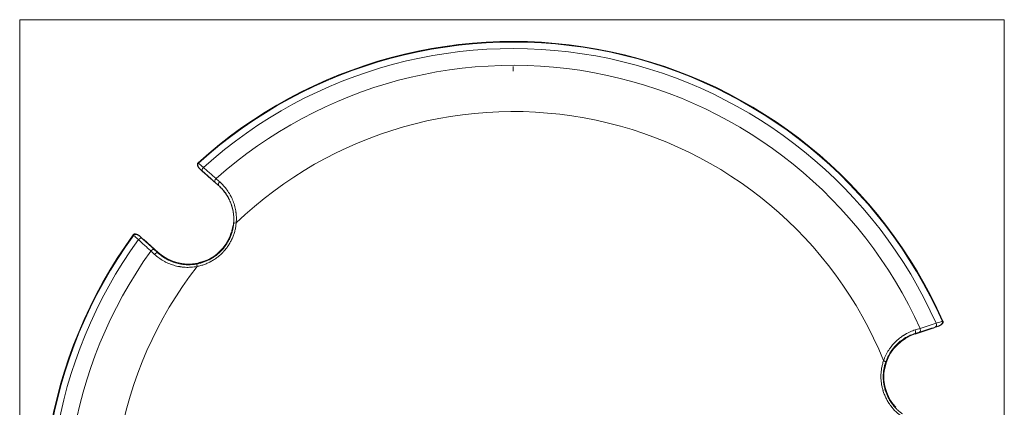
# Model space of a CAD drawing. Header units: millimetres. Extents: x 58 to 1083, y 49 to 805.
# Tile 4 of 8: x 58 to 364, y 630 to 751. Entities that reach past the tile are written whole.
import ezdxf

# ---------------------------------------------------------------- set-up
doc = ezdxf.new("R2010")
doc.units = ezdxf.units.MM
doc.layers.add('1', color=7, linetype='Continuous', true_color=0xffffff)

msp = doc.modelspace()

# ---------------------------------------------------------------- linework, layer by layer
at = {"layer": '1', "color": 8, "linetype": 'Continuous', "lineweight": 18}
for p, q in [((57.65, 444.47), (57.65, 750.89)), ((363.95, 750.89), (57.65, 750.89)), ((363.95, 750.89), (363.95, 444.47))]:
    msp.add_line(p, q, dxfattribs=at)
at = {"layer": '1', "color": 163, "linetype": 'Continuous', "lineweight": 18}
for p, q in [((211.16, 736.38), (211.16, 735.81)), ((211.16, 734.88), (211.16, 736.38)), ((211.16, 735.81), (211.16, 734.88))]:
    msp.add_line(p, q, dxfattribs=at)
at = {"layer": '1', "color": 155, "linetype": 'Continuous', "lineweight": 18}
for p, q in [((113.26, 706.27), (113.12, 706.4)), ((113.15, 706.43), (113.28, 706.29)), ((113.89, 704.33), (114.77, 703.54)), ((114.99, 703.26), (117.17, 701.29)), ((117.17, 701.29), (117.28, 701.3)), ((119.51, 699.35), (119.53, 699.37)), ((92.96, 684.01), (93.12, 683.9)), ((92.99, 684.04), (93.14, 683.92)), ((96.01, 682.7), (95.13, 683.49)), ((100.75, 678.51), (96.31, 682.51)), ((100.75, 678.51), (100.65, 678.41)), ((342.19, 655.2), (343.32, 655.56)), ((344.85, 657.18), (344.67, 657.1)), ((344.86, 657.14), (344.68, 657.07)), ((336.19, 653.18), (336.14, 653.32)), ((336.19, 653.18), (341.87, 655.03))]:
    msp.add_line(p, q, dxfattribs=at)
for centre, radius, start, end in [((211.16, 597.88), 146.25, 23.9205, 132.0795), ((211.16, 597.88), 146.06, 23.9205, 132.0795), ((211.16, 597.88), 144.05, 24.0147, 131.9853), ((211.16, 597.88), 138.83, 24.2611, 131.7389), ((211.16, 597.88), 124.46, 22.1959, 133.8041), ((211.16, 597.88), 146.25, 143.9205, 252.0795), ((211.16, 597.88), 146.06, 143.9205, 252.0795), ((110.09, 688.89), 14.04, 298.7534, 342.6636), ((211.16, 597.88), 144.05, 144.0147, 251.9853), ((211.16, 597.88), 138.83, 144.2611, 251.7389), ((110.09, 688.89), 13.96, 228, 282.2522), ((211.16, 597.88), 124.46, 142.1959, 253.8041), ((340.5, 639.91), 13.96, 108, 162.237), ((340.5, 639.91), 14.04, 178.7383, 222.6484)]:
    msp.add_arc(centre, radius, start, end, dxfattribs=at)
for centre, major_axis, ratio, start_param, end_param in [((115.21, 704.5), (0.659, 0.752), 0.612969, 1.497935, 3.119502), ((119.06, 701.12), (0.662, 0.75), 0.482684, 1.513199, 3.121664), ((120.2, 700.11), (0.662, 0.749), 0.463545, 1.515089, 3.121895), ((125.22, 687.48), (0.996, -0.088), 0.206516, 1.803101, 3.123755), ((95.1, 682.16), (-0.679, -0.734), 0.612969, 3.163683, 4.78525), ((98.86, 678.69), (-0.676, -0.737), 0.482684, 3.161521, 4.769987), ((99.99, 677.66), (-0.676, -0.737), 0.463545, 3.16129, 4.768096), ((113.07, 673.98), (0.192, -0.981), 0.206516, 3.159431, 4.480085), ((342.18, 656.26), (-0.296, 0.955), 0.612969, 3.163683, 4.78525), ((335.84, 654.27), (-0.3, 0.954), 0.463545, 3.16129, 4.768096), ((337.29, 654.73), (-0.3, 0.954), 0.482684, 3.161521, 4.769987), ((326.11, 644.78), (-0.946, 0.324), 0.206516, 3.159431, 4.480085)]:
    msp.add_ellipse(centre, major_axis=major_axis, ratio=ratio, start_param=start_param, end_param=end_param, dxfattribs=at)
for points, knots in [([(113.12, 706.4), (113.07, 706.35), (112.98, 706.24), (112.92, 706.04), (112.91, 705.83), (112.95, 705.62), (113.03, 705.4), (113.18, 705.12), (113.41, 704.81), (113.66, 704.54), (113.83, 704.38), (113.89, 704.33)], [0, 0, 0, 0, 0.082441, 0.168091, 0.24517, 0.325643, 0.424389, 0.538907, 0.709614, 0.906564, 1, 1, 1, 1]), ([(113.26, 706.27), (113.24, 706.25), (113.22, 706.23), (113.2, 706.19), (113.18, 706.17), (113.16, 706.13), (113.15, 706.11), (113.14, 706.08), (113.13, 706.07), (113.12, 706.05), (113.11, 706.01), (113.1, 705.98), (113.1, 705.94), (113.09, 705.93), (113.09, 705.91), (113.09, 705.9), (113.08, 705.84), (113.08, 705.79), (113.09, 705.7), (113.09, 705.65), (113.1, 705.59), (113.11, 705.56), (113.12, 705.52), (113.12, 705.49), (113.14, 705.43), (113.15, 705.38), (113.19, 705.3), (113.2, 705.25), (113.26, 705.13), (113.3, 705.05), (113.38, 704.93), (113.4, 704.89), (113.45, 704.81), (113.48, 704.77), (113.57, 704.66), (113.63, 704.59), (113.72, 704.49), (113.75, 704.46), (113.8, 704.41), (113.82, 704.39), (113.85, 704.37), (113.85, 704.36), (113.87, 704.34), (113.88, 704.34), (113.89, 704.33)], [0, 0, 0, 0, 0.03125, 0.03125, 0.0625, 0.0625, 0.09375, 0.09375, 0.109375, 0.109375, 0.125, 0.15625, 0.15625, 0.171875, 0.171875, 0.1875, 0.1875, 0.25, 0.25, 0.3125, 0.3125, 0.34375, 0.34375, 0.375, 0.375, 0.4375, 0.4375, 0.5, 0.5, 0.625, 0.625, 0.6875, 0.6875, 0.75, 0.75, 0.875, 0.875, 0.9375, 0.9375, 0.96875, 0.96875, 0.984375, 0.984375, 1, 1, 1, 1]), ([(113.28, 706.29), (113.67, 705.94), (114.07, 705.59), (114.58, 705.15), (114.69, 705.05), (114.8, 704.96)], [0, 0, 0, 0, 0.781548, 0.781548, 1, 1, 1, 1]), ([(114.8, 704.96), (115.11, 704.68), (115.43, 704.4), (115.91, 703.98), (116.07, 703.84), (116.39, 703.55), (116.55, 703.41), (117.37, 702.68), (118.04, 702.09), (118.73, 701.48)], [0, 0, 0, 0, 0.25, 0.25, 0.375, 0.375, 0.5, 0.5, 1, 1, 1, 1]), ([(114.77, 703.46), (114.77, 703.46), (114.77, 703.46), (114.77, 703.45), (114.78, 703.45), (114.78, 703.45), (114.78, 703.45), (114.79, 703.44), (114.8, 703.43), (114.81, 703.42), (114.81, 703.42), (114.82, 703.41), (114.83, 703.4), (114.84, 703.39), (114.85, 703.38), (114.87, 703.36), (114.88, 703.36), (114.89, 703.35), (114.9, 703.33), (114.92, 703.32), (114.93, 703.31), (114.94, 703.3), (114.96, 703.28), (114.97, 703.27), (114.99, 703.26)], [0, 0, 0, 0, 0.125, 0.125, 0.1875, 0.1875, 0.25, 0.25, 0.375, 0.375, 0.4375, 0.4375, 0.5, 0.5, 0.625, 0.625, 0.6875, 0.6875, 0.75, 0.8125, 0.8125, 0.875, 0.875, 1, 1, 1, 1]), ([(117.28, 701.3), (117.28, 701.3), (117.29, 701.3), (117.31, 701.28), (117.32, 701.27), (117.35, 701.25), (117.36, 701.24), (117.38, 701.23), (117.38, 701.22), (117.4, 701.21), (117.4, 701.21), (117.44, 701.18), (117.5, 701.13), (117.57, 701.06), (117.62, 701.02), (117.63, 701.01), (117.65, 700.99), (117.68, 700.96), (117.72, 700.94), (117.79, 700.87), (117.84, 700.83), (117.94, 700.74), (118, 700.69), (118.05, 700.64)], [0, 0, 0, 0, 0.125, 0.125, 0.25, 0.25, 0.3125, 0.3125, 0.34375, 0.34375, 0.375, 0.375, 0.5, 0.625, 0.625, 0.65625, 0.65625, 0.6875, 0.75, 0.75, 0.875, 0.875, 1, 1, 1, 1]), ([(119.51, 699.35), (119.87, 699.04), (120.53, 698.39), (121.13, 697.67), (121.7, 696.92), (121.97, 696.53), (122.34, 695.92), (122.46, 695.71), (122.61, 695.44), (122.63, 695.39), (122.69, 695.28), (122.77, 695.12), (122.85, 694.95), (123.11, 694.4), (123.3, 693.95), (123.62, 693.04), (123.76, 692.57), (123.99, 691.6), (124.08, 691.11), (124.16, 690.48), (124.17, 690.36), (124.2, 690.11), (124.21, 689.98), (124.24, 689.6), (124.25, 689.35), (124.26, 689.09)], [0, 0, 0, 0, 0.125, 0.25, 0.25, 0.375, 0.375, 0.4375, 0.4375, 0.453125, 0.453125, 0.46875, 0.5, 0.5, 0.625, 0.625, 0.75, 0.75, 0.875, 0.875, 0.90625, 0.90625, 0.9375, 0.9375, 1, 1, 1, 1]), ([(124.23, 687.58), (124.25, 687.87), (124.29, 688.45), (124.28, 689.32), (124.24, 689.89), (124.21, 690.25), (124.2, 690.32), (124.19, 690.46), (124.18, 690.53), (124.15, 690.74), (124.13, 690.88), (124.02, 691.58), (123.9, 692.13), (123.6, 693.19), (123.42, 693.71), (123.1, 694.47), (122.99, 694.72), (122.81, 695.08), (122.75, 695.21), (122.66, 695.39), (122.62, 695.45), (122.56, 695.57), (122.53, 695.63), (122.23, 696.16), (121.94, 696.61), (121.32, 697.47), (120.99, 697.88), (120.29, 698.65), (119.92, 699.02), (119.53, 699.37)], [0, 0, 0, 0, 0.0625, 0.125, 0.1875, 0.1875, 0.203125, 0.203125, 0.21875, 0.21875, 0.25, 0.25, 0.375, 0.375, 0.5, 0.5, 0.5625, 0.5625, 0.59375, 0.59375, 0.609375, 0.609375, 0.625, 0.625, 0.75, 0.75, 0.875, 0.875, 1, 1, 1, 1]), ([(119.89, 700.46), (120.31, 700.08), (120.72, 699.68), (121.48, 698.84), (121.84, 698.39), (122.51, 697.46), (122.82, 696.97), (123.14, 696.39), (123.18, 696.33), (123.25, 696.2), (123.29, 696.13), (123.39, 695.94), (123.45, 695.8), (123.65, 695.41), (123.77, 695.14), (124.11, 694.32), (124.31, 693.76), (124.55, 692.9), (124.63, 692.61), (124.76, 692.02), (124.82, 691.72), (124.89, 691.27), (124.91, 691.11), (124.94, 690.88), (124.95, 690.81), (124.97, 690.65), (125.01, 690.27), (125.06, 689.58), (125.07, 688.95), (125.05, 688.33), (125.04, 688.02), (125.01, 687.71)], [0, 0, 0, 0, 0.125, 0.125, 0.25, 0.25, 0.375, 0.375, 0.390625, 0.390625, 0.40625, 0.40625, 0.4375, 0.4375, 0.5, 0.5, 0.625, 0.625, 0.6875, 0.6875, 0.75, 0.75, 0.78125, 0.78125, 0.796875, 0.796875, 0.8125, 0.875, 0.9375, 0.9375, 1, 1, 1, 1]), ([(125.01, 687.71), (124.97, 687.3), (124.87, 686.5), (124.7, 685.71), (124.51, 684.93), (124.39, 684.55), (124.13, 683.78), (123.98, 683.4), (123.8, 682.97), (123.78, 682.92), (123.74, 682.83), (123.67, 682.69), (123.52, 682.37), (123.38, 682.09), (123.09, 681.55), (122.68, 680.85), (122.21, 680.18), (121.72, 679.53), (121.46, 679.21), (121.14, 678.87), (121.11, 678.83), (121.04, 678.75), (120.93, 678.64), (120.68, 678.38), (120.46, 678.16), (120.02, 677.74), (119.4, 677.21), (118.74, 676.72), (118.07, 676.26), (117.72, 676.05), (117.27, 675.8), (117.18, 675.75), (117, 675.65), (116.73, 675.51), (116.46, 675.37), (115.9, 675.12), (115.53, 674.96), (114.77, 674.68), (114.01, 674.44), (113.22, 674.25), (112.82, 674.17)], [0, 0, 0, 0, 0.0625, 0.125, 0.125, 0.1875, 0.1875, 0.25, 0.25, 0.257812, 0.257812, 0.265625, 0.28125, 0.3125, 0.3125, 0.375, 0.4375, 0.4375, 0.5, 0.5, 0.507812, 0.507812, 0.515625, 0.53125, 0.5625, 0.5625, 0.625, 0.6875, 0.6875, 0.75, 0.75, 0.765625, 0.765625, 0.78125, 0.8125, 0.8125, 0.875, 0.875, 0.9375, 1, 1, 1, 1]), ([(112.87, 674.96), (113.24, 675.04), (113.97, 675.21), (114.68, 675.44), (115.39, 675.7), (115.74, 675.84), (116.25, 676.08), (116.42, 676.16), (116.68, 676.29), (116.76, 676.34), (116.93, 676.43), (117.01, 676.48), (117.43, 676.71), (117.75, 676.91), (118.39, 677.34), (119, 677.79), (119.57, 678.29), (119.99, 678.68), (120.13, 678.82), (120.33, 679.02), (120.43, 679.13), (120.53, 679.23), (120.59, 679.3), (120.62, 679.34), (120.91, 679.66), (121.16, 679.96), (121.62, 680.57), (122.06, 681.19), (122.44, 681.84), (122.71, 682.35), (122.8, 682.52), (122.92, 682.78), (122.98, 682.91), (123.04, 683.04), (123.08, 683.12), (123.1, 683.17), (123.27, 683.56), (123.41, 683.92), (123.65, 684.64), (123.76, 685), (123.94, 685.72), (124.1, 686.46), (124.19, 687.2), (124.23, 687.58)], [0, 0, 0, 0, 0.0625, 0.125, 0.125, 0.1875, 0.1875, 0.21875, 0.21875, 0.234375, 0.234375, 0.25, 0.25, 0.3125, 0.3125, 0.375, 0.4375, 0.4375, 0.46875, 0.46875, 0.484375, 0.492188, 0.492188, 0.5, 0.5, 0.5625, 0.5625, 0.625, 0.6875, 0.6875, 0.71875, 0.71875, 0.734375, 0.742188, 0.742188, 0.75, 0.75, 0.8125, 0.8125, 0.875, 0.875, 0.9375, 1, 1, 1, 1]), ([(123.99, 686.65), (123.99, 686.64), (123.98, 686.63), (123.97, 686.59), (123.97, 686.57), (123.96, 686.54), (123.96, 686.53), (123.96, 686.51), (123.95, 686.5), (123.94, 686.44), (123.93, 686.38), (123.91, 686.29), (123.9, 686.27), (123.9, 686.23), (123.89, 686.21), (123.88, 686.15), (123.87, 686.1), (123.84, 685.97), (123.82, 685.87), (123.78, 685.74), (123.78, 685.71), (123.76, 685.66), (123.76, 685.63), (123.74, 685.55), (123.71, 685.43), (123.68, 685.32), (123.65, 685.23), (123.64, 685.2), (123.63, 685.13), (123.62, 685.1), (123.57, 684.95), (123.54, 684.83), (123.5, 684.7)], [0, 0, 0, 0, 0.125, 0.125, 0.1875, 0.1875, 0.21875, 0.21875, 0.25, 0.25, 0.375, 0.375, 0.40625, 0.40625, 0.4375, 0.4375, 0.5, 0.5, 0.625, 0.625, 0.65625, 0.65625, 0.6875, 0.6875, 0.75, 0.8125, 0.8125, 0.84375, 0.84375, 0.875, 0.875, 1, 1, 1, 1]), ([(124.26, 689.09), (124.26, 689.02), (124.26, 688.87), (124.26, 688.72), (124.26, 688.61), (124.25, 688.56), (124.25, 688.5), (124.25, 688.46), (124.25, 688.44), (124.25, 688.35), (124.24, 688.2), (124.23, 688.06), (124.23, 687.96), (124.22, 687.92), (124.22, 687.87), (124.22, 687.85), (124.22, 687.82), (124.21, 687.73), (124.19, 687.59), (124.18, 687.47), (124.17, 687.4), (124.17, 687.39), (124.17, 687.36), (124.17, 687.34), (124.16, 687.3), (124.16, 687.28), (124.15, 687.2), (124.13, 687.11), (124.12, 687.02), (124.11, 686.97), (124.11, 686.95), (124.1, 686.91), (124.1, 686.9), (124.09, 686.85), (124.08, 686.8), (124.07, 686.76), (124.07, 686.73), (124.06, 686.73), (124.06, 686.71), (124.06, 686.71), (124.06, 686.7), (124.05, 686.69), (124.05, 686.69)], [0, 0, 0, 0, 0.0625, 0.125, 0.125, 0.15625, 0.171875, 0.171875, 0.1875, 0.1875, 0.25, 0.3125, 0.3125, 0.34375, 0.34375, 0.359375, 0.359375, 0.375, 0.4375, 0.5, 0.5, 0.515625, 0.515625, 0.53125, 0.53125, 0.5625, 0.5625, 0.625, 0.6875, 0.6875, 0.71875, 0.71875, 0.75, 0.75, 0.8125, 0.875, 0.875, 0.90625, 0.90625, 0.9375, 0.9375, 1, 1, 1, 1]), ([(95.13, 683.49), (95.04, 683.58), (94.82, 683.76), (94.48, 684), (94.13, 684.18), (93.85, 684.27), (93.61, 684.31), (93.38, 684.29), (93.17, 684.21), (93.03, 684.12), (92.99, 684.04), (92.99, 684.04)], [0, 0, 0, 0, 0.153519, 0.362961, 0.518286, 0.628695, 0.725307, 0.812926, 0.901984, 0.996431, 1, 1, 1, 1]), ([(94.6, 682.52), (94.21, 682.88), (93.83, 683.24), (93.33, 683.7), (93.22, 683.8), (93.12, 683.9)], [0, 0, 0, 0, 0.781548, 0.781548, 1, 1, 1, 1]), ([(93.14, 683.92), (93.15, 683.94), (93.17, 683.96), (93.2, 683.99), (93.22, 684), (93.26, 684.03), (93.28, 684.04), (93.31, 684.06), (93.32, 684.07), (93.34, 684.08), (93.37, 684.09), (93.41, 684.1), (93.44, 684.11), (93.45, 684.12), (93.47, 684.12), (93.49, 684.13), (93.54, 684.14), (93.59, 684.14), (93.68, 684.15), (93.73, 684.15), (93.8, 684.15), (93.82, 684.14), (93.87, 684.14), (93.89, 684.14), (93.96, 684.12), (94, 684.11), (94.09, 684.09), (94.14, 684.08), (94.27, 684.04), (94.35, 684), (94.48, 683.94), (94.52, 683.92), (94.6, 683.88), (94.64, 683.85), (94.76, 683.78), (94.84, 683.73), (94.95, 683.64), (94.99, 683.62), (95.04, 683.57), (95.06, 683.56), (95.09, 683.53), (95.09, 683.53), (95.11, 683.51), (95.12, 683.5), (95.13, 683.49)], [0, 0, 0, 0, 0.03125, 0.03125, 0.0625, 0.0625, 0.09375, 0.09375, 0.109375, 0.109375, 0.125, 0.15625, 0.15625, 0.171875, 0.171875, 0.1875, 0.1875, 0.25, 0.25, 0.3125, 0.3125, 0.34375, 0.34375, 0.375, 0.375, 0.4375, 0.4375, 0.5, 0.5, 0.625, 0.625, 0.6875, 0.6875, 0.75, 0.75, 0.875, 0.875, 0.9375, 0.9375, 0.96875, 0.96875, 0.984375, 0.984375, 1, 1, 1, 1]), ([(98.47, 678.98), (98.13, 679.29), (97.79, 679.59), (97.3, 680.05), (97.13, 680.2), (96.81, 680.5), (96.64, 680.65), (95.84, 681.38), (95.21, 681.96), (94.6, 682.52)], [0, 0, 0, 0, 0.25, 0.25, 0.375, 0.375, 0.5, 0.5, 1, 1, 1, 1]), ([(96.01, 682.7), (96.02, 682.7), (96.02, 682.7), (96.05, 682.71), (96.07, 682.71), (96.08, 682.71)], [0, 0, 0, 0, 0.315715, 0.315715, 1, 1, 1, 1]), ([(96.31, 682.51), (96.3, 682.53), (96.28, 682.54), (96.26, 682.56), (96.25, 682.56), (96.24, 682.58), (96.23, 682.58), (96.21, 682.6), (96.2, 682.61), (96.18, 682.63), (96.16, 682.64), (96.14, 682.66), (96.13, 682.67), (96.12, 682.68), (96.12, 682.68), (96.11, 682.69), (96.11, 682.69), (96.1, 682.7), (96.09, 682.7), (96.09, 682.71), (96.08, 682.71), (96.08, 682.71)], [0, 0, 0, 0, 0.125, 0.125, 0.1875, 0.1875, 0.25, 0.25, 0.375, 0.375, 0.5, 0.5, 0.625, 0.625, 0.6875, 0.6875, 0.75, 0.75, 0.875, 0.875, 1, 1, 1, 1]), ([(112.82, 674.17), (112.52, 674.11), (112.21, 674.06), (111.59, 673.99), (111.29, 673.96), (110.37, 673.89), (109.76, 673.89), (108.85, 673.94), (108.54, 673.97), (108.09, 674.02), (107.94, 674.04), (107.71, 674.07), (107.64, 674.08), (107.49, 674.11), (107.41, 674.12), (106.74, 674.23), (106.16, 674.37), (105.03, 674.71), (104.48, 674.91), (103.67, 675.26), (103.4, 675.38), (103.08, 675.54), (103.01, 675.57), (102.88, 675.64), (102.69, 675.74), (102.5, 675.85), (101.87, 676.21), (101.39, 676.52), (100.47, 677.19), (100.03, 677.55), (99.61, 677.93)], [0, 0, 0, 0, 0.0625, 0.0625, 0.125, 0.125, 0.25, 0.25, 0.3125, 0.3125, 0.34375, 0.34375, 0.359375, 0.359375, 0.375, 0.375, 0.5, 0.5, 0.625, 0.625, 0.6875, 0.6875, 0.703125, 0.703125, 0.71875, 0.75, 0.75, 0.875, 0.875, 1, 1, 1, 1]), ([(100.65, 678.41), (101.04, 678.05), (101.44, 677.72), (102.29, 677.1), (102.73, 676.81), (103.31, 676.48), (103.49, 676.39), (103.66, 676.29), (103.78, 676.23), (103.84, 676.2), (104.15, 676.05), (104.39, 675.94), (105.14, 675.62), (105.65, 675.44), (106.69, 675.13), (107.23, 675), (107.85, 674.89), (107.92, 674.88), (108.06, 674.86), (108.13, 674.85), (108.34, 674.82), (108.48, 674.8), (108.9, 674.76), (109.18, 674.73), (110.02, 674.69), (110.59, 674.7), (111.44, 674.76), (111.73, 674.79), (112.3, 674.86), (112.58, 674.91), (112.87, 674.96)], [0, 0, 0, 0, 0.125, 0.125, 0.25, 0.25, 0.28125, 0.296875, 0.296875, 0.3125, 0.3125, 0.375, 0.375, 0.5, 0.5, 0.625, 0.625, 0.640625, 0.640625, 0.65625, 0.65625, 0.6875, 0.6875, 0.75, 0.75, 0.875, 0.875, 0.9375, 0.9375, 1, 1, 1, 1]), ([(114.99, 675.78), (114.99, 675.78), (114.97, 675.78), (114.93, 675.77), (114.92, 675.76), (114.89, 675.75), (114.88, 675.75), (114.86, 675.74), (114.84, 675.74), (114.78, 675.72), (114.72, 675.7), (114.64, 675.67), (114.62, 675.67), (114.58, 675.66), (114.56, 675.65), (114.5, 675.63), (114.46, 675.62), (114.33, 675.58), (114.23, 675.55), (114.1, 675.51), (114.07, 675.5), (114.02, 675.49), (113.99, 675.48), (113.91, 675.46), (113.79, 675.43), (113.68, 675.4), (113.59, 675.37), (113.56, 675.36), (113.49, 675.35), (113.46, 675.34), (113.31, 675.3), (113.18, 675.27), (113.05, 675.25)], [0, 0, 0, 0, 0.125, 0.125, 0.1875, 0.1875, 0.21875, 0.21875, 0.25, 0.25, 0.375, 0.375, 0.40625, 0.40625, 0.4375, 0.4375, 0.5, 0.5, 0.625, 0.625, 0.65625, 0.65625, 0.6875, 0.6875, 0.75, 0.8125, 0.8125, 0.84375, 0.84375, 0.875, 0.875, 1, 1, 1, 1]), ([(116.85, 676.57), (116.73, 676.51), (116.62, 676.45), (116.45, 676.36), (116.39, 676.34), (116.31, 676.29), (116.28, 676.28), (116.23, 676.25), (116.2, 676.24), (116.06, 676.18), (115.96, 676.13), (115.83, 676.08), (115.81, 676.07), (115.76, 676.04), (115.74, 676.03), (115.67, 676), (115.62, 675.99), (115.49, 675.93), (115.42, 675.9), (115.33, 675.87), (115.31, 675.87), (115.28, 675.85), (115.27, 675.85), (115.22, 675.83), (115.17, 675.81), (115.12, 675.8), (115.1, 675.79), (115.09, 675.79), (115.07, 675.78), (115.06, 675.78), (115.03, 675.77), (115.02, 675.77), (115.01, 675.77)], [0, 0, 0, 0, 0.125, 0.125, 0.1875, 0.1875, 0.21875, 0.21875, 0.25, 0.25, 0.375, 0.375, 0.40625, 0.40625, 0.4375, 0.4375, 0.5, 0.5, 0.625, 0.625, 0.65625, 0.65625, 0.6875, 0.6875, 0.75, 0.8125, 0.8125, 0.84375, 0.84375, 0.875, 0.875, 1, 1, 1, 1]), ([(337.73, 654.93), (338.17, 655.07), (338.6, 655.21), (339.24, 655.41), (339.46, 655.48), (339.88, 655.61), (340.09, 655.68), (341.13, 656), (341.95, 656.26), (342.74, 656.51)], [0, 0, 0, 0, 0.25, 0.25, 0.375, 0.375, 0.5, 0.5, 1, 1, 1, 1]), ([(342.74, 656.51), (343.24, 656.66), (343.74, 656.82), (344.39, 657.02), (344.53, 657.06), (344.67, 657.1)], [0, 0, 0, 0, 0.781548, 0.781548, 1, 1, 1, 1]), ([(343.31, 655.56), (343.43, 655.6), (343.7, 655.7), (344.08, 655.87), (344.4, 656.08), (344.63, 656.28), (344.78, 656.47), (344.88, 656.68), (344.91, 656.9), (344.9, 657.07), (344.86, 657.14), (344.86, 657.14)], [0, 0, 0, 0, 0.153519, 0.362961, 0.518286, 0.628695, 0.725307, 0.812926, 0.901984, 0.996431, 1, 1, 1, 1]), ([(343.32, 655.56), (343.33, 655.57), (343.34, 655.57), (343.36, 655.58), (343.37, 655.58), (343.4, 655.59), (343.43, 655.6), (343.49, 655.63), (343.53, 655.64), (343.66, 655.7), (343.75, 655.74), (343.87, 655.8), (343.91, 655.83), (343.99, 655.88), (344.03, 655.9), (344.14, 655.98), (344.21, 656.04), (344.32, 656.13), (344.35, 656.16), (344.41, 656.23), (344.45, 656.26), (344.49, 656.32), (344.5, 656.33), (344.53, 656.37), (344.54, 656.39), (344.58, 656.45), (344.61, 656.49), (344.65, 656.57), (344.66, 656.61), (344.68, 656.67), (344.69, 656.68), (344.69, 656.7), (344.7, 656.72), (344.7, 656.75), (344.71, 656.78), (344.71, 656.82), (344.71, 656.84), (344.71, 656.85), (344.72, 656.89), (344.71, 656.91), (344.71, 656.96), (344.71, 656.98), (344.7, 657.03), (344.69, 657.05), (344.68, 657.07)], [0, 0, 0, 0, 0.015625, 0.015625, 0.03125, 0.03125, 0.0625, 0.0625, 0.125, 0.125, 0.25, 0.25, 0.3125, 0.3125, 0.375, 0.375, 0.5, 0.5, 0.5625, 0.5625, 0.625, 0.625, 0.65625, 0.65625, 0.6875, 0.6875, 0.75, 0.75, 0.8125, 0.8125, 0.828125, 0.828125, 0.84375, 0.84375, 0.875, 0.890625, 0.890625, 0.90625, 0.90625, 0.9375, 0.9375, 0.96875, 0.96875, 1, 1, 1, 1]), ([(326.39, 644.9), (326.5, 645.2), (326.61, 645.49), (326.85, 646.06), (326.98, 646.34), (327.38, 647.17), (327.68, 647.7), (328.18, 648.46), (328.36, 648.71), (328.63, 649.08), (328.72, 649.2), (328.86, 649.38), (328.91, 649.44), (329, 649.55), (329.05, 649.61), (329.49, 650.13), (329.9, 650.57), (330.76, 651.38), (331.21, 651.76), (331.91, 652.29), (332.15, 652.45), (332.45, 652.66), (332.51, 652.7), (332.64, 652.78), (332.82, 652.89), (333.01, 653), (333.63, 653.37), (334.14, 653.63), (335.19, 654.09), (335.72, 654.29), (336.26, 654.47)], [0, 0, 0, 0, 0.0625, 0.0625, 0.125, 0.125, 0.25, 0.25, 0.3125, 0.3125, 0.34375, 0.34375, 0.359375, 0.359375, 0.375, 0.375, 0.5, 0.5, 0.625, 0.625, 0.6875, 0.6875, 0.703125, 0.703125, 0.71875, 0.75, 0.75, 0.875, 0.875, 1, 1, 1, 1]), ([(336.14, 653.32), (335.65, 653.17), (335.16, 652.98), (334.2, 652.56), (333.73, 652.32), (333.15, 651.98), (332.98, 651.88), (332.81, 651.77), (332.7, 651.7), (332.64, 651.66), (332.36, 651.48), (332.14, 651.32), (331.49, 650.83), (331.08, 650.48), (330.29, 649.73), (329.91, 649.33), (329.51, 648.85), (329.46, 648.79), (329.37, 648.68), (329.33, 648.63), (329.2, 648.46), (329.11, 648.35), (328.86, 648.01), (328.7, 647.78), (328.25, 647.07), (327.97, 646.57), (327.59, 645.81), (327.48, 645.54), (327.25, 645.01), (327.15, 644.74), (327.06, 644.46)], [0, 0, 0, 0, 0.125, 0.125, 0.25, 0.25, 0.28125, 0.296875, 0.296875, 0.3125, 0.3125, 0.375, 0.375, 0.5, 0.5, 0.625, 0.625, 0.640625, 0.640625, 0.65625, 0.65625, 0.6875, 0.6875, 0.75, 0.75, 0.875, 0.875, 0.9375, 0.9375, 1, 1, 1, 1]), ([(341.87, 655.03), (341.89, 655.04), (341.91, 655.04), (341.94, 655.05), (341.95, 655.05), (341.97, 655.06), (341.97, 655.06), (342, 655.07), (342.02, 655.08), (342.05, 655.09), (342.06, 655.09), (342.09, 655.1), (342.1, 655.11), (342.12, 655.11), (342.12, 655.11), (342.13, 655.12), (342.13, 655.12), (342.14, 655.12), (342.15, 655.12), (342.16, 655.13), (342.16, 655.13), (342.16, 655.13)], [0, 0, 0, 0, 0.125, 0.125, 0.1875, 0.1875, 0.25, 0.25, 0.375, 0.375, 0.5, 0.5, 0.625, 0.625, 0.6875, 0.6875, 0.75, 0.75, 0.875, 0.875, 1, 1, 1, 1]), ([(342.19, 655.2), (342.19, 655.19), (342.18, 655.18), (342.17, 655.16), (342.17, 655.14), (342.16, 655.13)], [0, 0, 0, 0, 0.315715, 0.315715, 1, 1, 1, 1]), ([(332.02, 627.58), (331.69, 627.81), (331.05, 628.3), (330.45, 628.84), (329.87, 629.4), (329.59, 629.69), (329.06, 630.31), (328.8, 630.62), (328.53, 630.99), (328.5, 631.04), (328.44, 631.12), (328.35, 631.24), (328.14, 631.54), (327.97, 631.8), (327.65, 632.32), (327.25, 633.02), (326.9, 633.76), (326.59, 634.52), (326.44, 634.9), (326.3, 635.35), (326.29, 635.4), (326.25, 635.49), (326.21, 635.64), (326.11, 635.99), (326.03, 636.29), (325.89, 636.89), (325.73, 637.69), (325.64, 638.5), (325.58, 639.31), (325.57, 639.72), (325.58, 640.24), (325.58, 640.34), (325.58, 640.54), (325.6, 640.85), (325.62, 641.15), (325.67, 641.76), (325.73, 642.16), (325.86, 642.96), (326.03, 643.74), (326.26, 644.52), (326.39, 644.9)], [0, 0, 0, 0, 0.0625, 0.125, 0.125, 0.1875, 0.1875, 0.25, 0.25, 0.257812, 0.257812, 0.265625, 0.28125, 0.3125, 0.3125, 0.375, 0.4375, 0.4375, 0.5, 0.5, 0.507812, 0.507812, 0.515625, 0.53125, 0.5625, 0.5625, 0.625, 0.6875, 0.6875, 0.75, 0.75, 0.765625, 0.765625, 0.78125, 0.8125, 0.8125, 0.875, 0.875, 0.9375, 1, 1, 1, 1]), ([(327.06, 644.46), (326.94, 644.11), (326.72, 643.39), (326.56, 642.66), (326.44, 641.92), (326.39, 641.54), (326.33, 640.98), (326.32, 640.79), (326.31, 640.5), (326.3, 640.41), (326.3, 640.22), (326.29, 640.12), (326.29, 639.64), (326.3, 639.26), (326.36, 638.5), (326.44, 637.74), (326.59, 637), (326.72, 636.44), (326.77, 636.25), (326.84, 635.98), (326.88, 635.84), (326.93, 635.7), (326.96, 635.61), (326.97, 635.56), (327.1, 635.15), (327.24, 634.79), (327.53, 634.08), (327.85, 633.39), (328.23, 632.73), (328.53, 632.25), (328.64, 632.09), (328.8, 631.85), (328.88, 631.73), (328.96, 631.62), (329.02, 631.54), (329.05, 631.5), (329.3, 631.16), (329.54, 630.86), (330.04, 630.29), (330.3, 630.02), (330.84, 629.5), (331.4, 628.99), (331.99, 628.54), (332.3, 628.32)], [0, 0, 0, 0, 0.0625, 0.125, 0.125, 0.1875, 0.1875, 0.21875, 0.21875, 0.234375, 0.234375, 0.25, 0.25, 0.3125, 0.3125, 0.375, 0.4375, 0.4375, 0.46875, 0.46875, 0.484375, 0.492187, 0.492187, 0.5, 0.5, 0.5625, 0.5625, 0.625, 0.6875, 0.6875, 0.71875, 0.71875, 0.734375, 0.742187, 0.742187, 0.75, 0.75, 0.8125, 0.8125, 0.875, 0.875, 0.9375, 1, 1, 1, 1]), ([(326.7, 642.22), (326.71, 642.23), (326.71, 642.24), (326.72, 642.28), (326.73, 642.3), (326.73, 642.33), (326.74, 642.34), (326.74, 642.36), (326.74, 642.37), (326.76, 642.43), (326.77, 642.49), (326.79, 642.58), (326.79, 642.6), (326.8, 642.64), (326.81, 642.66), (326.82, 642.72), (326.83, 642.77), (326.86, 642.9), (326.88, 643), (326.92, 643.13), (326.92, 643.16), (326.94, 643.21), (326.94, 643.24), (326.97, 643.32), (327, 643.44), (327.03, 643.55), (327.05, 643.64), (327.06, 643.67), (327.08, 643.73), (327.09, 643.77), (327.13, 643.92), (327.17, 644.04), (327.21, 644.17)], [0, 0, 0, 0, 0.125, 0.125, 0.1875, 0.1875, 0.21875, 0.21875, 0.25, 0.25, 0.375, 0.375, 0.40625, 0.40625, 0.4375, 0.4375, 0.5, 0.5, 0.625, 0.625, 0.65625, 0.65625, 0.6875, 0.6875, 0.75, 0.8125, 0.8125, 0.84375, 0.84375, 0.875, 0.875, 1, 1, 1, 1]), ([(326.46, 640.22), (326.47, 640.35), (326.47, 640.48), (326.48, 640.67), (326.48, 640.73), (326.49, 640.82), (326.49, 640.86), (326.5, 640.92), (326.5, 640.95), (326.51, 641.1), (326.52, 641.21), (326.54, 641.35), (326.54, 641.37), (326.55, 641.42), (326.55, 641.45), (326.56, 641.53), (326.57, 641.57), (326.59, 641.71), (326.6, 641.79), (326.61, 641.88), (326.62, 641.9), (326.62, 641.94), (326.63, 641.95), (326.63, 642), (326.64, 642.05), (326.65, 642.1), (326.66, 642.13), (326.66, 642.14), (326.67, 642.15), (326.67, 642.16), (326.68, 642.19), (326.68, 642.21), (326.68, 642.21)], [0, 0, 0, 0, 0.125, 0.125, 0.1875, 0.1875, 0.21875, 0.21875, 0.25, 0.25, 0.375, 0.375, 0.40625, 0.40625, 0.4375, 0.4375, 0.5, 0.5, 0.625, 0.625, 0.65625, 0.65625, 0.6875, 0.6875, 0.75, 0.8125, 0.8125, 0.84375, 0.84375, 0.875, 0.875, 1, 1, 1, 1])]:
    msp.add_open_spline(points, degree=3, knots=knots, dxfattribs=at)
for points, degree in [([(113.17, 706.45), (113.12, 706.4)], 1), ([(113.28, 706.29), (113.27, 706.28), (113.26, 706.27), (113.26, 706.27)], 3), ([(114.54, 703.76), (114.32, 703.95), (114.11, 704.14), (113.89, 704.33)], 3), ([(118.39, 700.37), (117.71, 700.97), (116.4, 702.13), (115.15, 703.22), (114.54, 703.76)], 3), ([(114.77, 703.46), (114.77, 703.49), (114.77, 703.51), (114.77, 703.54)], 3), ([(118.73, 701.48), (119.11, 701.14), (119.5, 700.8), (119.89, 700.46)], 3), ([(118.05, 700.64), (118.54, 700.22), (119.02, 699.79), (119.51, 699.35)], 3), ([(119.53, 699.37), (119.14, 699.7), (118.76, 700.04), (118.39, 700.37)], 3), ([(124.05, 686.69), (124.03, 686.68), (124.01, 686.66), (123.99, 686.65)], 3), ([(92.99, 684.04), (92.94, 683.98)], 1), ([(93.12, 683.9), (93.12, 683.91), (93.13, 683.91), (93.14, 683.92)], 3), ([(95.13, 683.49), (95.34, 683.3), (95.55, 683.1), (95.77, 682.9)], 3), ([(95.77, 682.9), (96.36, 682.35), (97.58, 681.23), (98.87, 680.04), (99.53, 679.43)], 3), ([(99.61, 677.93), (99.23, 678.28), (98.85, 678.63), (98.47, 678.98)], 3), ([(99.53, 679.43), (99.9, 679.09), (100.28, 678.75), (100.65, 678.41)], 3), ([(115.01, 675.77), (115, 675.77), (115, 675.78), (114.99, 675.78)], 3), ([(343.32, 655.56), (343.04, 655.48), (342.76, 655.39), (342.48, 655.31)], 3), ([(344.68, 657.07), (344.68, 657.08), (344.67, 657.09), (344.67, 657.1)], 3), ([(344.85, 657.14), (344.83, 657.21)], 1), ([(337.6, 653.78), (337.12, 653.63), (336.63, 653.48), (336.14, 653.32)], 3), ([(336.26, 654.47), (336.75, 654.62), (337.24, 654.78), (337.73, 654.93)], 3), ([(342.48, 655.31), (341.71, 655.07), (340.12, 654.57), (338.45, 654.05), (337.6, 653.78)], 3), ([(326.68, 642.21), (326.69, 642.21), (326.7, 642.22), (326.7, 642.22)], 3)]:
    msp.add_open_spline(points, degree=degree, dxfattribs=at)

doc.saveas('drawing.dxf')
